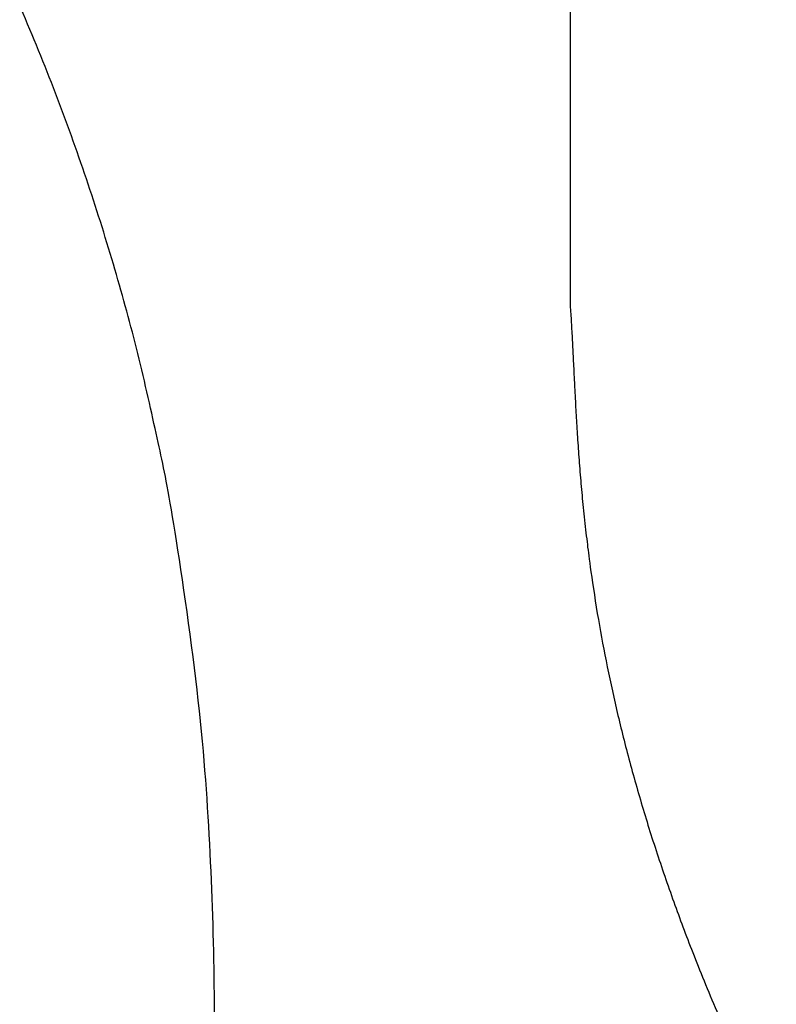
# Model space of a CAD drawing. Header units: inches. Extents: x 36 to 1719, y -84 to 1122.
# Tile 193 of 256: x 772.336 to 772.994, y 452.661 to 453.517. Entities that reach past the tile are written whole.
import ezdxf

# ---------------------------------------------------------------- set-up
doc = ezdxf.new("R2010")
doc.units = ezdxf.units.IN
doc.header["$LTSCALE"] = 48
doc.header["$MEASUREMENT"] = 0
doc.layers.add('Visible (ANSI)', color=7, linetype='Continuous', lineweight=30)

msp = doc.modelspace()

# ---------------------------------------------------------------- linework, layer by layer
at = {"layer": 'Visible (ANSI)'}
msp.add_line((772.81492, 455.76626), (772.81492, 453.26681), dxfattribs=at)
for points, knots in [([(772.49229, 456.66132), (772.13901, 457.01619), (772.02278, 457.06931), (771.77078, 457.27143), (771.20917, 457.53722), (770.72508, 457.68128), (770.37499, 457.7499), (769.86365, 457.78672), (769.48347, 457.76536), (769.23562, 457.73393), (768.65683, 457.61255), (767.69298, 457.0643), (767.29672, 456.38793), (767.10976, 455.76846), (767.08498, 455.01009), (767.35707, 454.33862), (767.65554, 453.902), (768.50676, 453.36081), (768.89888, 453.22797), (769.59338, 453.00365), (770.01032, 452.81425), (770.15801, 452.72122), (770.2632, 452.63832), (770.29175, 452.46879), (770.24715, 452.32342), (770.09526, 452.17747), (769.647, 452.10846), (769.41417, 452.17007), (769.05591, 452.28379), (768.62635, 452.4851), (768.26654, 452.76254), (768.09683, 452.96484), (767.89198, 453.17908)], [0, 0, 0, 0, 0, 0.074085, 0.10269, 0.133689, 0.16679, 0.198605, 0.227525, 0.257011, 0.291036, 0.329253, 0.371353, 0.415239, 0.455898, 0.494781, 0.535382, 0.575034, 0.615343, 0.653819, 0.685392, 0.711703, 0.732004, 0.749282, 0.767325, 0.789255, 0.813362, 0.840082, 0.86874, 0.896879, 0.925496, 1, 1, 1, 1, 1]), ([(766.72645, 451.46068), (767.05013, 451.21749), (767.31325, 450.75632), (768.6151, 450.25598), (769.4768, 450.12848), (770.48835, 450.19568), (771.16379, 450.50615), (771.91253, 450.94609), (772.38763, 451.81029), (772.48734, 452.26787), (772.5277, 452.69701), (772.45283, 453.47118), (771.9299, 454.23283), (771.47055, 454.50799), (771.15615, 454.718), (770.42336, 454.96626), (770.0897, 455.10158), (769.66961, 455.2544), (769.53778, 455.33132), (769.36571, 455.43147), (769.33136, 455.57432), (769.35066, 455.67588), (769.41195, 455.77899), (769.58484, 455.84272), (769.82531, 455.87801), (770.00494, 455.8757), (770.43433, 455.7748), (770.89592, 455.55564), (771.15773, 455.31138), (771.35896, 455.09064), (771.46753, 454.98405)], [0, 0, 0, 0, 0, 0.107991, 0.154721, 0.201249, 0.247092, 0.294045, 0.337268, 0.377117, 0.415859, 0.454911, 0.494638, 0.534662, 0.574373, 0.610521, 0.645386, 0.677292, 0.703632, 0.725706, 0.744086, 0.761302, 0.778538, 0.797356, 0.818035, 0.842792, 0.870677, 0.899937, 0.930619, 1, 1, 1, 1, 1]), ([(772.81492, 453.26681), (772.82215, 453.16447), (772.81679, 452.94777), (772.9514, 452.5891), (773.18002, 452.20515), (773.58869, 451.8673), (774.07251, 451.68222), (774.29849, 451.67909), (774.56518, 451.67705)], [-1, -1, -1, -1, -1, -0.731413, -0.604115, -0.468846, -0.333858, 0, 0, 0, 0, 0])]:
    msp.add_open_spline(points, degree=4, knots=knots, dxfattribs=at)

doc.saveas('drawing.dxf')
